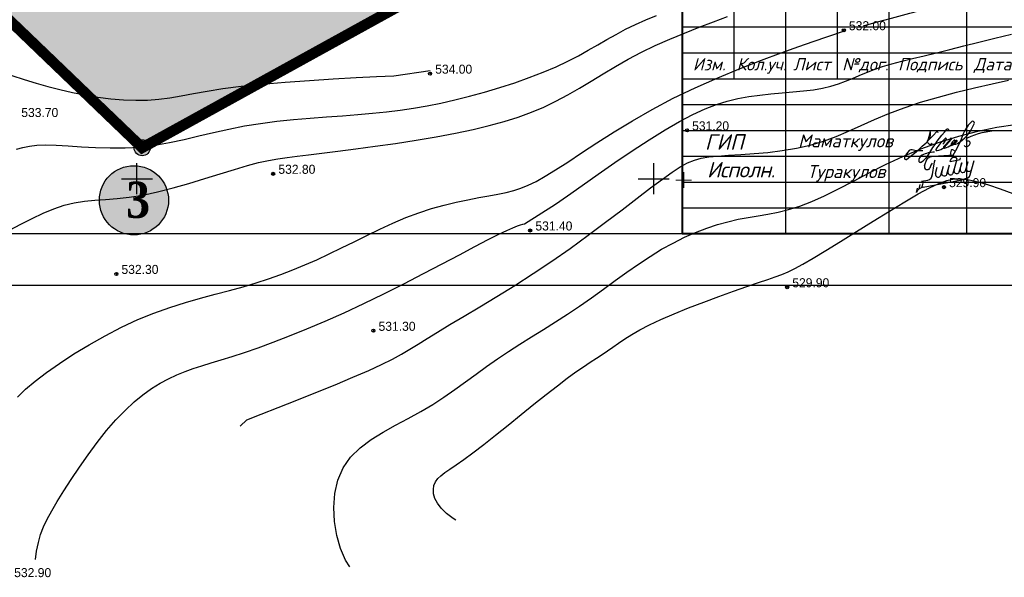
# Model space of a CAD drawing. Extents: x 10527 to 38813, y 13847 to 37526.
# Tile 82 of 256: x 35727 to 35822, y 35898 to 35952. Entities that reach past the tile are written whole.
import ezdxf

# ---------------------------------------------------------------- set-up
doc = ezdxf.new("R2010")
doc.units = 0
doc.header["$LTSCALE"] = 0.5
doc.header["$MEASUREMENT"] = 0
doc.header["$PDMODE"] = 32
doc.header["$PDSIZE"] = 0.3
doc.linetypes.add('CONTI', pattern=[0])
doc.linetypes.add('GOST2.303 6', pattern=[12, 8, -1.5, 1, -1.5])
for name, color, linetype in [('(004) Точки рельефа', 7, 'Continuous'), ('(007) Здания', 7, 'Continuous'), ('GORIZDEFAULT', 32, 'CONTI'), ('PI_TTDEFAULT', 5, 'CONTI'), ('SETKR', 2, 'CONTI')]:
    doc.layers.add(name, color=color, linetype=linetype)
doc.layers.add('(032) Горизонтали утолщенные', color=32, linetype='Continuous', lineweight=30)
doc.layers.add('.', color=7, linetype='Continuous', lineweight=15)
doc.layers.add('GEODS_POINT_GRID#_B', color=7, linetype='Continuous', true_color=0x000000)
doc.styles.add('D-431', font='txt')
doc.styles.add('ISOCPEUR', font='isocpeui.ttf', dxfattribs={"height": 300})
doc.styles.add('OOO-Kazar', font='isocpeur.ttf', dxfattribs={"height": 300})
doc.styles.add('SHRFT', font='TXT', dxfattribs={"width": 0.875})
doc.styles.get("Standard").update_dxf_attribs({"font": 'times.ttf'})

# ---------------------------------------------------------------- blocks, each defined once
blk = doc.blocks.new('BL_333')
at = {"color": 0}
for p, q in [((0, -1.5), (0, 1.5)), ((-1.5, 0), (1.5, 0))]:
    blk.add_line(p, q, dxfattribs=at)
blk = doc.blocks.new('CrossCoord_m1')
at = {"layer": 'GEODS_POINT_GRID#_B', "color": 3, "lineweight": 20, "true_color": 0x00ff00, "flags": 128}
for points in [[(-3, 0), (3, 0)], [(0, 3), (0, -3)]]:
    blk.add_lwpolyline(points, dxfattribs=at)
blk = doc.blocks.new('енаеар')
at = {"color": 5, "lineweight": 30, "ltscale": 100}
for points in [[(2775756, -500781), (2775800, -500660, -0.26657), (2775930, -500600), (2776320, -500570)], [(2775905, -500732, 0.104122), (2775865, -500812), (2775861, -500833)], [(2776388, -500654, 0.666286), (2776257, -500677, 0.666286)], [(2775729, -501198), (2776546, -501043, 0.273537), (2776637, -500959)]]:
    blk.add_lwpolyline(points, format="xyb", dxfattribs=at)
for points in [[(2775901, -500990), (2775947, -500710), (2775960, -500670)], [(2776070, -500970), (2776123, -500790)], [(2776079, -500940), (2776122, -500790)], [(2776089, -500910), (2776123, -500790)], [(2776190, -500947), (2776242, -500768)], [(2776201, -500910), (2776242, -500768)], [(2776208, -500888), (2776242, -500768)], [(2776250, -500700), (2776444, -500663), (2776454, -500633)], [(2776250, -500700), (2776258, -500673)], [(2776309, -500925), (2776362, -500745)], [(2776322, -500881), (2776362, -500745)], [(2776328, -500865), (2776388, -500654)], [(2776429, -500902), (2776482, -500722)], [(2776439, -500870), (2776481, -500722)], [(2776549, -500879), (2776601, -500700)], [(2776637, -500959), (2776719, -500679)], [(2775969, -500933), (2776003, -500813)], [(2775652, -501232), (2775671, -501148)], [(2775700, -501080), (2775820, -501060)], [(2775707, -501203), (2775727, -501119)], [(2775599, -501298), (2775618, -501214)]]:
    blk.add_lwpolyline(points, dxfattribs=at)
for centre, radius, start, end in [((2775812, -500800), 59.1, 161.6617, 325.8915), ((2775802, -500957), 104, 279.6859, 0.1623), ((2776020, -500950), 53.9, 161.5651, 349.2094), ((2776140, -500927), 53.9, 161.5651, 349.2094), ((2776259, -500905), 53.9, 161.5651, 349.2094), ((2776379, -500882), 53.9, 161.5651, 349.2094), ((2776499, -500859), 53.9, 161.5651, 349.2094), ((2776617, -500839), 53.9, 161.5651, 349.2094), ((2775765, -501379), 185, 101.288, 153.8492)]:
    blk.add_arc(centre, radius, start, end, dxfattribs=at)
blk = doc.blocks.new('2 Лайло')
at = {"color": 5, "lineweight": 30, "ltscale": 100}
for points in [[(2832060, -890130, 0.1143931), (2827090, -891320, 0.3411049), (2825820, -893870, 0.4432524), (2826770, -894100, 0.1151467), (2829770, -890870, -0.0427712), (2837000, -880930, -0.8952041), (2837670, -881260), (2837486, -881633)], [(2835430, -886930, 0.0997963), (2836784, -884956, 0.6711848), (2836459, -884556, 0.0918061), (2832640, -889070, 0.5697863), (2833090, -889446, 0.0924959), (2835880, -888310), (2838831, -884881, 1.0487229), (2838510, -884610, -0.0635172), (2835665, -887964, 0.749315), (2836129, -888489, 0.0576825), (2838940, -887230, 0.1188076), (2840300, -885630, 0.66771), (2839952, -885334, 0.0569221), (2838703, -886803, 0.8788279), (2839173, -887345, 0.0562181), (2841085, -885857, 0.9952462), (2840780, -885470, 0.1309776), (2839680, -886780, 0.6649566), (2839850, -887071, 0.1506579), (2842440, -885830, 0.1560771), (2847918, -878815, 1.0259242), (2846813, -878036, 0.120771), (2843130, -883850, -0.0475404), (2839410, -891490, -0.7227744), (2838720, -891330, -0.0915221), (2838820, -889340, -0.4991366), (2839300, -889110), (2840230, -889590)], [(2827360, -889570, -0.1061793), (2823120, -889140, 0.19071), (2821940, -889450, 0.1150572), (2820080, -892210, 0.6943743), (2820859, -893070, 0.0456854), (2832940, -881848, -0.871731), (2833250, -882330)], [(2830159, -884642, 0.0903848), (2830460, -882010, 0.6486397), (2830120, -882010, -0.1009124), (2829120, -885790, 0.6788591), (2831160, -886520)], [(2843940, -887400, 0.2683397), (2844540, -887870, 0.3712609), (2846430, -886600, 0.4192745), (2845640, -885670, -0.277164), (2844920, -885430, -0.3142166), (2845269, -884383, -0.0979697), (2857480, -881370)]]:
    blk.add_lwpolyline(points, format="xyb", dxfattribs=at)
blk = doc.blocks.new('ыв')
at = {"color": 7, "linetype": 'Continuous'}
for p, q in [((219455.2, 4533634.97), (219640.2, 4533634.97)), ((219455.2, 4533579.97), (219455.2, 4533634.97)), ((219465.2, 4533609.97), (219465.2, 4533634.97)), ((219475.2, 4533579.97), (219475.2, 4533634.97)), ((219485.2, 4533609.97), (219485.2, 4533634.97)), ((219495.2, 4533579.97), (219495.2, 4533634.97)), ((219510.2, 4533579.97), (219510.2, 4533634.97)), ((219520.2, 4533579.97), (219520.2, 4533634.97)), ((219520.2, 4533624.97), (219640.2, 4533624.97)), ((219455.2, 4533614.97), (219520.2, 4533614.97)), ((219455.2, 4533609.97), (219520.2, 4533609.97)), ((219520.2, 4533609.97), (219640.2, 4533609.97)), ((219590.2, 4533609.97), (219590.2, 4533579.97)), ((219605.2, 4533594.97), (219605.2, 4533609.97)), ((219620.14, 4533594.97), (219620.14, 4533609.97)), ((219590.2, 4533604.97), (219640.2, 4533604.97)), ((219520.2, 4533594.97), (219640.2, 4533594.97))]:
    blk.add_line(p, q, dxfattribs=at)
at = {"color": 7, "ltscale": 2}
blk.add_line((219628.2, 4533634.97), (219628.2, 4533624.97), dxfattribs=at)
at = {"lineweight": 40}
blk.add_lwpolyline([(219455.2, 4533634.97), (219640.2, 4533634.97), (219640.2, 4533579.97), (219455.2, 4533579.97)], close=True, dxfattribs=at)
at = {"color": 7, "linetype": 'Continuous'}
for points in [[(219455.2, 4533629.97), (219520.2, 4533629.97)], [(219455.2, 4533624.97), (219520.2, 4533624.97)], [(219455.2, 4533619.97), (219520.2, 4533619.97)], [(219455.2, 4533604.97), (219520.2, 4533604.97)], [(219455.2, 4533599.97), (219520.2, 4533599.97)], [(219455.2, 4533594.97), (219520.2, 4533594.97)], [(219455.2, 4533589.97), (219520.2, 4533589.97)], [(219455.2, 4533584.97), (219520.2, 4533584.97)]]:
    blk.add_lwpolyline(points, dxfattribs=at)
at = {"color": 5, "lineweight": 30, "xscale": 0.0004820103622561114, "yscale": 0.0004820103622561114, "zscale": 0.0004820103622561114}
blk.add_blockref('2 Лайло', (218138.89, 4534024.81), dxfattribs=at)
at = {"color": 3, "xscale": 0.01, "yscale": 0.01, "zscale": 0.01}
blk.add_blockref('енаеар', (191744.48, 4538600.97), dxfattribs=at)
at = {"layer": 'GEODS_POINT_GRID#_B', "color": 3, "true_color": 0x00ff00, "xscale": 0.5, "yscale": 0.5, "zscale": 0.5}
blk.add_blockref('CrossCoord_m1', (219455.45, 4533590.38), dxfattribs=at)
at = {"attachment_point": 5, "style": 'ISOCPEUR'}
for s, insert, char_height, width in [('Заказчик: "Термиз эркин и{\\fTimes New Roman|b0|i1|c204|p18;қ}тисодий зонаси\\Pдирекцияси" ДУК                                                          ', (219561.71, 4533628.83), 2.5005, 119.8228), ('Сурхондарё вилояти "Термиз" ЭИЗнинг Бандихон тумани худудидаги филиали учун о{\\fArial|b0|i1|c204|p34;қ}ова сув тизимини {\\fArial|b0|i1|c204|p34;қ}уриш', (219578.91, 4533616.68), 2.50048, 119.8228), ('ООО                               "Таьмирлойиха" МЧЖ', (219614.6, 4533587.93), 2.5005, 49.8095)]:
    blk.add_mtext(s, dxfattribs=dict(at, insert=insert, char_height=char_height, width=width))
at = {"color": 0, "linetype": 'Continuous', "lineweight": 5, "style": 'OOO-Kazar'}
for s, insert, char_height, attachment_point in [('{\\fISOCPEUR|b0|i1|c204|p34;НЭС}', (219634.58, 4533628.72), 3, 8), ('{\\fISOCPEUR|b0|i1|c204|p34;Изм.}', (219460.39, 4533613.97), 2.4, 2), ('{\\fISOCPEUR|b0|i1|c204|p34;Кол.уч.}', (219470.51, 4533613.97), 2.4, 2), ('{\\fISOCPEUR|b0|i1|c204|p34;Лист}', (219480.23, 4533613.97), 2.4, 2), ('{\\fISOCPEUR|b0|i1|c204|p34;№дог.}', (219490.59, 4533613.97), 2.4, 2), ('{\\fISOCPEUR|b0|i1|c204|p34;Подпись}', (219503.16, 4533613.97), 2.4, 2), ('{\\fISOCPEUR|b0|i1|c204|p34;Дата}', (219515.21, 4533613.97), 2.4, 2), ('{\\fISOCPEUR|b0|i1|c204|p34;Стадия}', (219597.61, 4533605.97), 3, 8), ('{\\fISOCPEUR|b0|i1|c204|p34;Лист }', (219612.85, 4533605.97), 3, 8), ('{\\fISOCPEUR|b0|i1|c204|p34;Листов }', (219628.89, 4533605.97), 3, 8), ('{\\fISOCPEUR|b0|i1|c204|p34;Р.П.}', (219597.15, 4533597.97), 3.5, 8), ('{\\fISOCPEUR|b0|i1|c204|p34;\\T0.95;Исполн.}', (219466.53, 4533593.88), 3, 2)]:
    blk.add_mtext(s, dxfattribs=dict(at, insert=insert, char_height=char_height, attachment_point=attachment_point))
at = {"color": 0, "ltscale": 0.1, "insert": (219629.62, 4533601.77), "char_height": 3, "attachment_point": 1}
blk.add_mtext_dynamic_manual_height_columns('16', width=9.8042, gutter_width=12.5, heights=[0], dxfattribs=at)
at = {"color": 0, "insert": (219459.55, 4533599.23), "char_height": 3, "attachment_point": 1}
blk.add_mtext('{\\fISOCPEUR|b0|i1|c204|p34;\\C256;ГИП}', dxfattribs=at)
at = {"char_height": 2.5005, "width": 21.8041}
for s, insert, attachment_point in [('{\\fISOCPEUR|b0|i1|c204|p34; Маматкулов}', (219476.01, 4533597.6), 4), ('{\\fISOCPEUR|b0|i1|c204|p34;Туракулов}', (219486.91, 4533591.66), 5)]:
    blk.add_mtext(s, dxfattribs=dict(at, insert=insert, attachment_point=attachment_point))

msp = doc.modelspace()

# ---------------------------------------------------------------- hatches: boundary and pattern name
at = {"layer": '.', "ltscale": 0.149071}
h = msp.add_hatch(color=256, dxfattribs=at)
h.dxf.hatch_style = 1
h.set_gradient(color1=(51, 204, 0), color2=(51, 204, 0), tint=1)
h.paths.add_polyline_path([(35747.527, 35954.87, -0.328259), (35734.6, 35956.569), (35672.407, 36016.28), (35672.407, 36003.804), (35738.42, 35940.425, -0.505731), (35739.665, 35940.261), (35883.737, 36019.655), (35883.737, 36029.931)])
at = {"layer": '.', "lineweight": 60, "true_color": 0xffffff}
h = msp.add_hatch(color=7, dxfattribs=at)
h.dxf.hatch_style = 1
edge = h.paths.add_edge_path()
edge.add_arc((35738.982, 35939.885), 0.779, 0, 360)
h = msp.add_hatch(color=7, dxfattribs=at)
h.dxf.hatch_style = 1
edge = h.paths.add_edge_path()
edge.add_arc((35738.982, 35939.885), 0.779, 0, 360)
at = {"layer": '.', "lineweight": 60}
h = msp.add_hatch(color=255, dxfattribs=at)
h.dxf.hatch_style = 1
edge = h.paths.add_edge_path()
edge.add_arc((35738.183, 35934.803), 3.345, 0, 360)
at = {"layer": '.', "lineweight": 60, "true_color": 0xffffff}
h = msp.add_hatch(color=7, dxfattribs=at)
h.dxf.hatch_style = 1
edge = h.paths.add_edge_path()
edge.add_arc((35738.183, 35934.803), 3.345, 0, 360)

# ---------------------------------------------------------------- linework, layer by layer
at = {"layer": '(007) Здания', "color": 18, "true_color": 0x000000, "elevation": -539}
for points in [[(35667.407, 36067.098), (35888.737, 36067.098), (35888.737, 35926.56), (35667.407, 35926.56)], [(35672.407, 36062.098), (35883.737, 36062.098), (35883.737, 35931.56), (35672.407, 35931.56)]]:
    msp.add_lwpolyline(points, close=True, dxfattribs=at)
at = {"layer": '(032) Горизонтали утолщенные', "color": 32}
for points in [[(35808.766, 35951.684, -7), (35809.986, 35952.024, -7), (35811.466, 35952.424, -7), (35813.236, 35952.894, -7), (35815.226, 35953.424, -7), (35817.376, 35953.974, -7), (35819.616, 35954.534, -7), (35821.866, 35955.064, -7), (35824.056, 35955.554, -7)], [(35726.916, 35915.784, -7), (35727.696, 35916.544, -7), (35728.626, 35917.314, -7), (35729.726, 35918.154, -7), (35730.986, 35919.034, -7), (35732.366, 35919.944, -7), (35733.846, 35920.844, -7), (35735.386, 35921.714, -7), (35736.966, 35922.534, -7), (35738.556, 35923.264, -7), (35740.116, 35923.904, -7), (35741.656, 35924.444, -7), (35743.156, 35924.914, -7), (35744.626, 35925.334, -7), (35746.046, 35925.714, -7), (35747.416, 35926.084, -7), (35748.736, 35926.444, -7), (35749.996, 35926.814, -7), (35751.216, 35927.214, -7), (35752.406, 35927.634, -7), (35753.566, 35928.074, -7), (35754.726, 35928.554, -7), (35755.886, 35929.064, -7), (35757.056, 35929.614, -7), (35758.256, 35930.194, -7), (35759.486, 35930.804, -7), (35760.726, 35931.414, -7), (35761.976, 35932.024, -7), (35763.236, 35932.594, -7), (35764.496, 35933.134, -7), (35765.746, 35933.604, -7), (35766.976, 35934.014, -7), (35768.186, 35934.344, -7), (35769.366, 35934.624, -7), (35770.486, 35934.864, -7), (35771.536, 35935.064, -7), (35772.516, 35935.244, -7), (35773.396, 35935.404, -7), (35774.186, 35935.564, -7), (35774.916, 35935.744, -7), (35775.616, 35935.974, -7), (35776.326, 35936.264, -7), (35777.096, 35936.634, -7), (35777.966, 35937.124, -7), (35778.976, 35937.734, -7), (35780.146, 35938.494, -7), (35781.486, 35939.384, -7), (35782.976, 35940.364, -7), (35784.626, 35941.414, -7), (35786.406, 35942.494, -7), (35788.316, 35943.594, -7), (35790.346, 35944.664, -7), (35792.486, 35945.684, -7), (35794.666, 35946.644, -7), (35796.816, 35947.534, -7), (35798.886, 35948.344, -7), (35800.796, 35949.064, -7), (35802.496, 35949.674, -7), (35803.896, 35950.164, -7), (35806.836, 35951.144, -7), (35806.856, 35951.154, -7)], [(35726.356, 35946.874, -5), (35727.556, 35946.494, -5), (35728.716, 35946.134, -5), (35729.866, 35945.804, -5), (35731.026, 35945.504, -5), (35732.226, 35945.234, -5), (35733.456, 35944.994, -5), (35734.706, 35944.784, -5), (35735.946, 35944.624, -5), (35737.176, 35944.524, -5), (35738.366, 35944.474, -5), (35739.506, 35944.484, -5), (35740.586, 35944.574, -5), (35741.656, 35944.714, -5), (35742.756, 35944.904, -5), (35743.936, 35945.124, -5), (35745.266, 35945.364, -5), (35746.796, 35945.604, -5), (35748.556, 35945.834, -5), (35750.596, 35946.044, -5), (35752.826, 35946.234, -5), (35755.156, 35946.394, -5), (35757.466, 35946.544, -5), (35759.666, 35946.664, -5), (35761.656, 35946.764, -5), (35763.336, 35946.834, -5), (35766.826, 35947.364, -5)], [(35769.314, 35903.879, -9), (35769.066, 35904.034, -9), (35768.416, 35904.534, -9), (35767.906, 35905.034, -9), (35767.536, 35905.514, -9), (35767.296, 35905.984, -9), (35767.166, 35906.434, -9), (35767.146, 35906.854, -9), (35767.206, 35907.244, -9), (35767.346, 35907.584, -9), (35767.566, 35907.894, -9), (35767.856, 35908.174, -9), (35768.246, 35908.484, -9), (35768.736, 35908.824, -9), (35769.346, 35909.234, -9), (35770.096, 35909.754, -9), (35770.976, 35910.394, -9), (35772.016, 35911.184, -9), (35773.166, 35912.094, -9), (35774.386, 35913.074, -9), (35775.636, 35914.084, -9), (35776.876, 35915.084, -9), (35778.056, 35916.024, -9), (35779.146, 35916.874, -9), (35780.096, 35917.594, -9), (35780.936, 35918.204, -9), (35781.666, 35918.714, -9), (35782.326, 35919.154, -9), (35782.916, 35919.534, -9), (35783.466, 35919.894, -9), (35783.986, 35920.244, -9), (35784.516, 35920.604, -9), (35785.066, 35920.994, -9), (35785.666, 35921.394, -9), (35786.346, 35921.824, -9), (35787.136, 35922.274, -9), (35788.066, 35922.764, -9), (35789.156, 35923.274, -9), (35790.426, 35923.834, -9), (35791.826, 35924.394, -9), (35793.296, 35924.964, -9), (35794.766, 35925.514, -9), (35796.186, 35926.024, -9), (35797.486, 35926.484, -9), (35798.596, 35926.864, -9), (35799.496, 35927.154, -9), (35800.226, 35927.404, -9), (35800.856, 35927.634, -9), (35801.456, 35927.884, -9), (35802.116, 35928.204, -9), (35802.896, 35928.634, -9), (35803.876, 35929.204, -9), (35805.106, 35929.954, -9), (35806.536, 35930.834, -9), (35808.086, 35931.794, -9), (35809.686, 35932.784, -9), (35811.256, 35933.754, -9), (35812.746, 35934.644, -9), (35814.056, 35935.414, -9), (35815.146, 35936.014, -9), (35816.046, 35936.444, -9), (35816.826, 35936.734, -9), (35817.536, 35936.874, -9), (35818.236, 35936.884, -9), (35818.986, 35936.784, -9), (35819.836, 35936.584, -9), (35820.836, 35936.284, -9), (35821.976, 35935.904, -9), (35823.216, 35935.454, -9)]]:
    msp.add_polyline3d(points, dxfattribs=at)
at = {"color": 1, "linetype": 'GOST2.303 6', "lineweight": 30, "const_width": 1.035, "elevation": -539}
msp.add_lwpolyline([(35883.737, 36019.655), (35738.982, 35939.885), (35672.407, 36003.804)], dxfattribs=at)
at = {"ltscale": 0.149071, "const_width": 0.1, "elevation": -539}
msp.add_lwpolyline([(35672.407, 36003.804), (35738.982, 35939.885), (35883.737, 36019.655)], dxfattribs=at)
msp.add_circle((35738.982, 35939.885, -539), 0.779)
msp.add_circle((35738.982, 35939.885, -539), 0.779)
at = {"linetype": 'Continuous', "lineweight": 30}
msp.add_circle((35738.183, 35934.803, -33.023), 3.345, dxfattribs=at)
msp.add_circle((35738.183, 35934.803, -33.023), 3.345, dxfattribs=at)
at = {"layer": 'GORIZDEFAULT', "color": 32}
for points in [[(35726.136, 35931.914, -6), (35727.246, 35932.494, -6), (35728.336, 35933.044, -6), (35729.396, 35933.544, -6), (35730.426, 35933.984, -6), (35731.436, 35934.324, -6), (35732.416, 35934.554, -6), (35733.396, 35934.704, -6), (35734.406, 35934.804, -6), (35735.446, 35934.884, -6), (35736.546, 35934.974, -6), (35737.736, 35935.104, -6), (35739.036, 35935.314, -6), (35740.456, 35935.624, -6), (35741.966, 35936.004, -6), (35743.506, 35936.444, -6), (35745.046, 35936.904, -6), (35746.526, 35937.364, -6), (35747.916, 35937.784, -6), (35749.166, 35938.154, -6), (35750.246, 35938.444, -6), (35751.196, 35938.654, -6), (35752.096, 35938.824, -6), (35752.996, 35938.954, -6), (35753.966, 35939.084, -6), (35755.066, 35939.204, -6), (35756.366, 35939.354, -6), (35757.906, 35939.544, -6), (35759.646, 35939.764, -6), (35761.526, 35940.024, -6), (35763.496, 35940.304, -6), (35765.476, 35940.614, -6), (35767.426, 35940.944, -6), (35769.276, 35941.294, -6), (35770.986, 35941.654, -6), (35772.556, 35942.024, -6), (35774.006, 35942.424, -6), (35775.356, 35942.854, -6), (35776.626, 35943.324, -6), (35777.826, 35943.824, -6), (35778.996, 35944.384, -6), (35780.146, 35944.994, -6), (35781.276, 35945.644, -6), (35782.416, 35946.324, -6), (35783.576, 35947.024, -6), (35784.756, 35947.734, -6), (35785.986, 35948.434, -6), (35787.276, 35949.114, -6), (35788.616, 35949.764, -6), (35790.016, 35950.384, -6), (35791.426, 35950.974, -6), (35792.846, 35951.534, -6), (35794.236, 35952.074, -6), (35795.586, 35952.574, -6)], [(35726.836, 35939.744, -5.5), (35727.436, 35939.914, -5.5), (35728.076, 35940.044, -5.5), (35728.796, 35940.124, -5.5), (35729.646, 35940.154, -5.5), (35730.656, 35940.124, -5.5), (35731.816, 35940.054, -5.5), (35733.096, 35939.974, -5.5), (35734.456, 35939.904, -5.5), (35735.886, 35939.864, -5.5), (35737.336, 35939.874, -5.5), (35738.786, 35939.954, -5.5), (35740.216, 35940.134, -5.5), (35741.626, 35940.384, -5.5), (35743.036, 35940.684, -5.5), (35744.456, 35941.024, -5.5), (35745.886, 35941.364, -5.5), (35747.356, 35941.694, -5.5), (35748.866, 35941.994, -5.5), (35750.416, 35942.244, -5.5), (35752.016, 35942.444, -5.5), (35753.626, 35942.614, -5.5), (35755.236, 35942.754, -5.5), (35756.816, 35942.874, -5.5), (35758.366, 35942.984, -5.5), (35759.846, 35943.094, -5.5), (35761.266, 35943.214, -5.5), (35762.616, 35943.354, -5.5), (35763.936, 35943.524, -5.5), (35765.236, 35943.714, -5.5), (35766.536, 35943.934, -5.5), (35767.866, 35944.194, -5.5), (35769.226, 35944.504, -5.5), (35770.646, 35944.864, -5.5), (35772.106, 35945.264, -5.5), (35773.576, 35945.704, -5.5), (35775.026, 35946.174, -5.5), (35776.426, 35946.664, -5.5), (35777.766, 35947.184, -5.5), (35779.016, 35947.714, -5.5), (35780.146, 35948.244, -5.5), (35781.176, 35948.774, -5.5), (35782.136, 35949.304, -5.5), (35783.046, 35949.834, -5.5), (35783.936, 35950.344, -5.5), (35784.826, 35950.844, -5.5), (35785.736, 35951.334, -5.5), (35786.696, 35951.794, -5.5), (35787.696, 35952.244, -5.5), (35788.746, 35952.684, -5.5)], [(35726.836, 35939.744, -5.5), (35727.436, 35939.914, -5.5), (35728.076, 35940.044, -5.5), (35728.796, 35940.124, -5.5), (35729.646, 35940.154, -5.5), (35730.656, 35940.124, -5.5), (35731.816, 35940.054, -5.5), (35733.096, 35939.974, -5.5), (35734.456, 35939.904, -5.5), (35735.886, 35939.864, -5.5), (35737.336, 35939.874, -5.5), (35738.786, 35939.954, -5.5), (35740.216, 35940.134, -5.5), (35741.626, 35940.384, -5.5), (35743.036, 35940.684, -5.5), (35744.456, 35941.024, -5.5), (35745.886, 35941.364, -5.5), (35747.356, 35941.694, -5.5), (35748.866, 35941.994, -5.5), (35750.416, 35942.244, -5.5), (35752.016, 35942.444, -5.5), (35753.626, 35942.614, -5.5), (35755.236, 35942.754, -5.5), (35756.816, 35942.874, -5.5), (35758.366, 35942.984, -5.5), (35759.846, 35943.094, -5.5), (35761.266, 35943.214, -5.5), (35762.616, 35943.354, -5.5), (35763.936, 35943.524, -5.5), (35765.236, 35943.714, -5.5), (35766.536, 35943.934, -5.5), (35767.866, 35944.194, -5.5), (35769.226, 35944.504, -5.5), (35770.646, 35944.864, -5.5), (35772.106, 35945.264, -5.5), (35773.576, 35945.704, -5.5), (35775.026, 35946.174, -5.5), (35776.426, 35946.664, -5.5), (35777.766, 35947.184, -5.5), (35779.016, 35947.714, -5.5), (35780.146, 35948.244, -5.5), (35781.176, 35948.774, -5.5), (35782.136, 35949.304, -5.5), (35783.046, 35949.834, -5.5), (35783.936, 35950.344, -5.5), (35784.826, 35950.844, -5.5), (35785.736, 35951.334, -5.5), (35786.696, 35951.794, -5.5), (35787.696, 35952.244, -5.5), (35788.746, 35952.684, -5.5)], [(35728.654, 35900.079, -7.5), (35728.766, 35900.894, -7.5), (35728.936, 35901.724, -7.5), (35729.156, 35902.494, -7.5), (35729.436, 35903.224, -7.5), (35729.786, 35903.974, -7.5), (35730.226, 35904.784, -7.5), (35730.756, 35905.684, -7.5), (35731.386, 35906.704, -7.5), (35732.106, 35907.824, -7.5), (35732.906, 35909.004, -7.5), (35733.756, 35910.204, -7.5), (35734.636, 35911.394, -7.5), (35735.536, 35912.534, -7.5), (35736.436, 35913.574, -7.5), (35737.326, 35914.494, -7.5), (35738.196, 35915.304, -7.5), (35739.056, 35915.994, -7.5), (35739.896, 35916.604, -7.5), (35740.726, 35917.114, -7.5), (35741.536, 35917.554, -7.5), (35742.336, 35917.924, -7.5), (35743.126, 35918.254, -7.5), (35743.926, 35918.534, -7.5), (35744.766, 35918.804, -7.5), (35745.656, 35919.074, -7.5), (35746.626, 35919.374, -7.5), (35747.686, 35919.704, -7.5), (35748.876, 35920.084, -7.5), (35750.206, 35920.544, -7.5), (35751.656, 35921.084, -7.5), (35753.226, 35921.684, -7.5), (35754.906, 35922.364, -7.5), (35756.666, 35923.114, -7.5), (35758.506, 35923.924, -7.5), (35760.406, 35924.814, -7.5), (35762.346, 35925.754, -7.5), (35764.286, 35926.734, -7.5), (35766.186, 35927.714, -7.5), (35767.996, 35928.664, -7.5), (35769.666, 35929.544, -7.5), (35771.166, 35930.334, -7.5), (35772.446, 35931.004, -7.5), (35773.466, 35931.514, -7.5), (35774.246, 35931.894, -7.5), (35774.846, 35932.154, -7.5), (35775.276, 35932.334, -7.5), (35775.576, 35932.434, -7.5), (35775.796, 35932.494, -7.5), (35775.956, 35932.534, -7.5), (35778.956, 35934.414, -7.5), (35780.136, 35935.244, -7.5), (35781.526, 35936.234, -7.5), (35783.076, 35937.324, -7.5), (35784.716, 35938.454, -7.5), (35786.376, 35939.584, -7.5), (35788.016, 35940.654, -7.5), (35789.566, 35941.614, -7.5), (35790.966, 35942.424, -7.5), (35792.246, 35943.094, -7.5), (35793.426, 35943.634, -7.5), (35794.526, 35944.054, -7.5), (35795.576, 35944.394, -7.5), (35796.616, 35944.644, -7.5), (35797.656, 35944.834, -7.5), (35798.716, 35944.984, -7.5), (35799.796, 35945.094, -7.5), (35800.876, 35945.194, -7.5), (35801.926, 35945.284, -7.5), (35802.946, 35945.374, -7.5), (35803.906, 35945.494, -7.5), (35804.786, 35945.644, -7.5), (35805.586, 35945.834, -7.5), (35806.326, 35946.064, -7.5), (35807.006, 35946.324, -7.5), (35807.676, 35946.594, -7.5), (35808.346, 35946.884, -7.5), (35809.046, 35947.174, -7.5), (35809.786, 35947.464, -7.5), (35810.606, 35947.734, -7.5), (35811.496, 35947.994, -7.5), (35812.466, 35948.244, -7.5), (35813.506, 35948.504, -7.5), (35814.626, 35948.774, -7.5), (35815.826, 35949.064, -7.5), (35817.096, 35949.384, -7.5), (35818.456, 35949.724, -7.5), (35819.906, 35950.084, -7.5), (35821.446, 35950.464, -7.5), (35823.086, 35950.854, -7.5)], [(35748.456, 35912.954, -8), (35749.116, 35913.584, -8), (35750.496, 35914.124, -8), (35752.126, 35914.764, -8), (35753.926, 35915.474, -8), (35755.786, 35916.224, -8), (35757.636, 35916.974, -8), (35759.366, 35917.694, -8), (35760.896, 35918.354, -8), (35762.146, 35918.944, -8), (35763.186, 35919.454, -8), (35764.066, 35919.934, -8), (35764.876, 35920.414, -8), (35765.676, 35920.904, -8), (35766.536, 35921.444, -8), (35767.546, 35922.064, -8), (35768.746, 35922.784, -8), (35770.116, 35923.604, -8), (35771.646, 35924.514, -8), (35773.286, 35925.504, -8), (35775.016, 35926.574, -8), (35776.796, 35927.714, -8), (35778.596, 35928.904, -8), (35780.386, 35930.154, -8), (35782.126, 35931.424, -8), (35783.806, 35932.674, -8), (35785.396, 35933.874, -8), (35786.856, 35934.994, -8), (35788.166, 35935.994, -8), (35789.306, 35936.854, -8), (35790.246, 35937.524, -8), (35791.036, 35938.044, -8), (35791.736, 35938.424, -8), (35792.396, 35938.694, -8), (35793.066, 35938.874, -8), (35793.806, 35938.994, -8), (35794.676, 35939.084, -8), (35795.706, 35939.154, -8), (35796.886, 35939.224, -8), (35798.166, 35939.314, -8), (35799.516, 35939.434, -8), (35800.896, 35939.604, -8), (35802.276, 35939.834, -8), (35803.606, 35940.134, -8), (35804.886, 35940.524, -8), (35806.106, 35940.984, -8), (35807.316, 35941.494, -8), (35808.546, 35942.044, -8), (35809.826, 35942.624, -8), (35811.196, 35943.194, -8), (35812.676, 35943.754, -8), (35814.286, 35944.284, -8), (35815.996, 35944.774, -8), (35817.756, 35945.244, -8), (35819.506, 35945.664, -8), (35821.196, 35946.064, -8), (35822.786, 35946.414, -8)], [(35759.056, 35899.357, -8.5), (35758.656, 35900.004, -8.5), (35758.166, 35901.134, -8.5), (35757.806, 35902.394, -8.5), (35757.576, 35903.734, -8.5), (35757.506, 35905.104, -8.5), (35757.606, 35906.454, -8.5), (35757.906, 35907.754, -8.5), (35758.416, 35908.934, -8.5), (35759.146, 35909.964, -8.5), (35760.056, 35910.864, -8.5), (35761.116, 35911.664, -8.5), (35762.276, 35912.394, -8.5), (35763.496, 35913.064, -8.5), (35764.726, 35913.714, -8.5), (35765.936, 35914.374, -8.5), (35767.086, 35915.064, -8.5), (35768.176, 35915.774, -8.5), (35769.226, 35916.504, -8.5), (35770.256, 35917.244, -8.5), (35771.276, 35917.994, -8.5), (35772.296, 35918.734, -8.5), (35773.346, 35919.474, -8.5), (35774.416, 35920.194, -8.5), (35775.526, 35920.904, -8.5), (35776.656, 35921.614, -8.5), (35777.806, 35922.324, -8.5), (35778.966, 35923.054, -8.5), (35780.126, 35923.804, -8.5), (35781.296, 35924.574, -8.5), (35782.446, 35925.384, -8.5), (35783.596, 35926.204, -8.5), (35784.736, 35927.034, -8.5), (35785.866, 35927.844, -8.5), (35786.996, 35928.634, -8.5), (35788.116, 35929.374, -8.5), (35789.226, 35930.064, -8.5), (35790.336, 35930.674, -8.5), (35791.436, 35931.224, -8.5), (35792.516, 35931.694, -8.5), (35793.586, 35932.104, -8.5), (35794.626, 35932.454, -8.5), (35795.646, 35932.734, -8.5), (35796.636, 35932.974, -8.5), (35797.606, 35933.154, -8.5), (35798.556, 35933.314, -8.5), (35799.506, 35933.474, -8.5), (35800.486, 35933.664, -8.5), (35801.506, 35933.904, -8.5), (35802.586, 35934.234, -8.5), (35803.746, 35934.674, -8.5), (35804.996, 35935.234, -8.5), (35806.346, 35935.914, -8.5), (35807.776, 35936.654, -8.5), (35809.296, 35937.454, -8.5), (35810.886, 35938.254, -8.5), (35812.566, 35939.034, -8.5), (35814.306, 35939.774, -8.5), (35816.116, 35940.424, -8.5), (35817.966, 35940.994, -8.5), (35819.826, 35941.474, -8.5), (35821.656, 35941.864, -8.5), (35823.436, 35942.144, -8.5)]]:
    msp.add_polyline3d(points, dxfattribs=at)
at = {"layer": 'PI_TTDEFAULT', "color": 5}
for p in [(35806.856, 35951.244, -7), (35766.826, 35947.054, -5), (35791.686, 35941.564, -7.8), (35751.656, 35937.364, -6.2), (35816.546, 35936.074, -9.1), (35776.516, 35931.884, -7.6), (35736.486, 35927.684, -6.7), (35801.376, 35926.394, -9.1), (35761.346, 35922.194, -7.7)]:
    msp.add_point(p, dxfattribs=at)

# ---------------------------------------------------------------- block references
at = {"color": 18, "true_color": 0x000000, "xscale": 0.5, "yscale": 0.5, "zscale": 0.5}
msp.add_blockref('ыв', (-73936.361, -2230858.424, -539), dxfattribs=at)
at = {"layer": 'SETKR', "color": 92}
for p in [(35738.466, 35936.884, -539), (35788.466, 35936.884, -539)]:
    msp.add_blockref('BL_333', p, dxfattribs=at)

# ---------------------------------------------------------------- texts
at = {"layer": '(004) Точки рельефа', "style": 'D-431'}
for s, p in [('532.00', (35807.346, 35951.244, -539)), ('534.00', (35767.326, 35947.044, -539)), ('533.70', (35727.286, 35942.854, -539)), ('531.20', (35792.176, 35941.564, -539)), ('532.80', (35752.156, 35937.364, -539)), ('529.90', (35817.036, 35936.074, -539)), ('531.40', (35777.016, 35931.884, -539)), ('532.30', (35736.976, 35927.684, -539)), ('529.90', (35801.866, 35926.394, -539)), ('531.30', (35761.846, 35922.184, -539)), ('532.90', (35726.6, 35898.37, -539))]:
    msp.add_text(s, height=0.875, dxfattribs=at).set_placement(p)
at = {"color": 2, "linetype": 'Continuous', "insert": (35737.428, 35936.606, -33.023), "char_height": 3.5, "width": 12.20845, "attachment_point": 1, "style": 'SHRFT'}
msp.add_mtext('{\\fTimes New Roman|b1|i0|c0|p18;\\C256;3}', dxfattribs=at)

doc.saveas('drawing.dxf')
